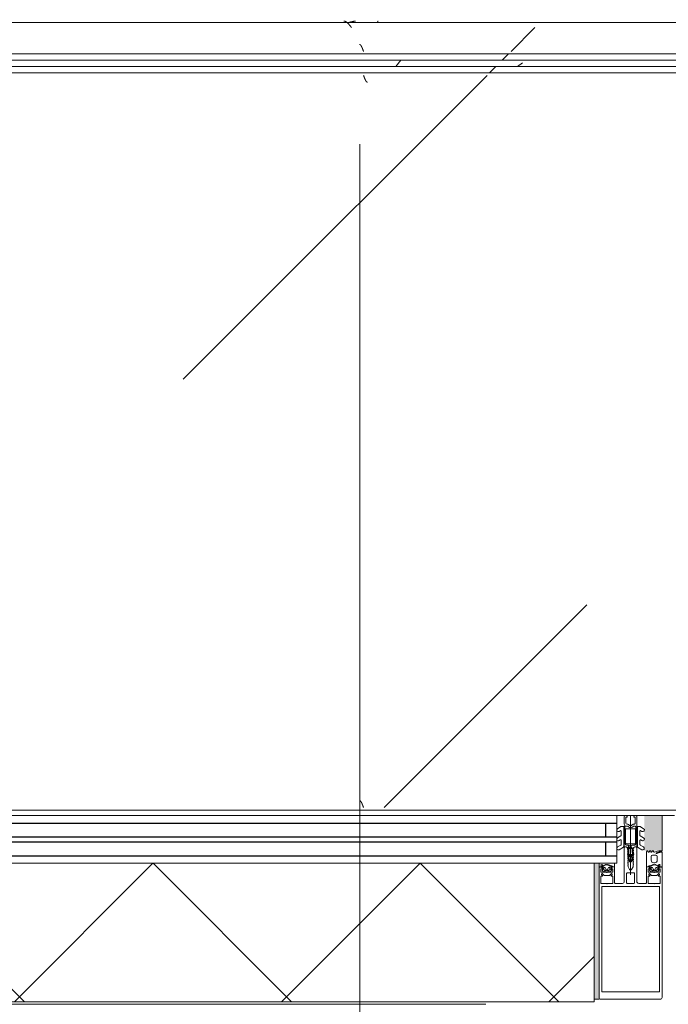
# Model space of a CAD drawing. Header units: millimetres. Extents: x -3267 to 40126, y 29201 to 102288.
# Tile 198 of 256: x 36456 to 36971, y 48519 to 49301. Entities that reach past the tile are written whole.
import ezdxf

# ---------------------------------------------------------------- set-up
doc = ezdxf.new("R2010")
doc.units = ezdxf.units.MM
doc.linetypes.add('4_ Штрихпунктир_ 10 х 2 мм', pattern=[1400, 1000, -200, 0, -200])
for name, color, linetype, lineweight in [('A-DETL-GENF-OTLN', 7, 'Continuous', 9), ('A-GLAZ-CURT-MCUT', 7, 'Continuous', 9), ('A-GLAZ-CURT-OTLN', 7, 'Continuous', 9), ('A-GLAZ-CWMG-OTLN', 7, 'Continuous', 9), ('A-WALL-____-OTLN', 7, 'Continuous', 9), ('M-EQPM-____-OTLN', 7, 'Continuous', 9), ('S-GRID-____-OTLN', 7, 'Continuous', 9)]:
    doc.layers.add(name, color=color, linetype=linetype, lineweight=lineweight)
pattern_1 = [(45, (34880, 48450), (0, 1000), [50, -1364.214]), (45, (34880, 47950), (0, 1000), [50, -1364.214]), (45, (35380, 47950), (0, 1000), [50, -1364.214]), (45, (35594.64, 48664.64), (0, 1000), [403.55, -1010.664]), (45, (35594.64, 48164.64), (0, 1000), [403.55, -1010.664]), (45, (35094.64, 48664.64), (0, 1000), [403.55, -1010.664]), (45, (35094.64, 48164.64), (0, 1000), [453.55, -960.664])]

# ---------------------------------------------------------------- blocks, each defined once
blk = doc.blocks.new('FP_255-ВКК_02_К1_З_ЭОМ_кабель_')
at = {"layer": 'M-EQPM-____-OTLN', "color": 253, "true_color": 0xaaaaaa}
for p, q in [((865.44, -631.06), (865.36, -631.13)), ((865.51, -630.97), (865.44, -631.06)), ((865.58, -630.87), (865.51, -630.97)), ((865.66, -630.76), (865.58, -630.87)), ((865.73, -630.63), (865.66, -630.76)), ((865.8, -630.48), (865.73, -630.63)), ((865.87, -630.33), (865.8, -630.48)), ((865.95, -630.16), (865.87, -630.33)), ((866.02, -629.98), (865.95, -630.16)), ((883.6, -631.11), (883.41, -631.13)), ((883.8, -631.08), (883.6, -631.11)), ((883.99, -631.06), (883.8, -631.08)), ((884.18, -631.03), (883.99, -631.06)), ((884.38, -631), (884.18, -631.03)), ((884.57, -630.97), (884.38, -631)), ((884.76, -630.93), (884.57, -630.97)), ((884.96, -630.9), (884.76, -630.93)), ((885.15, -630.86), (884.96, -630.9)), ((885.34, -630.82), (885.15, -630.86)), ((885.54, -630.78), (885.34, -630.82)), ((885.73, -630.74), (885.54, -630.78)), ((885.92, -630.7), (885.73, -630.74)), ((886.12, -630.65), (885.92, -630.7)), ((886.31, -630.61), (886.12, -630.65)), ((886.5, -630.56), (886.31, -630.61)), ((886.7, -630.51), (886.5, -630.56)), ((886.89, -630.46), (886.7, -630.51)), ((887.08, -630.4), (886.89, -630.46)), ((887.28, -630.35), (887.08, -630.4)), ((887.47, -630.3), (887.28, -630.35)), ((887.66, -630.24), (887.47, -630.3)), ((887.86, -630.18), (887.66, -630.24)), ((888.05, -630.12), (887.86, -630.18)), ((888.24, -630.06), (888.05, -630.12)), ((888.44, -630), (888.24, -630.06))]:
    blk.add_line(p, q, dxfattribs=at)
blk = doc.blocks.new('УТ_Крышка пояса - Тип 1-10162947-ВКК_02_К1_З_ЭОМ_кабель_')
at = {"layer": 'M-EQPM-____-OTLN', "true_color": 0xaaaaaa}
h = blk.add_hatch(dxfattribs=at)
h.set_pattern_fill('FP_118', color=253, style=0, pattern_type=2)
h.set_pattern_definition([(229.884, (35880, 48548.17), (-362.803, 33.6028), [38.008, -418.089]), (175.02, (35880, 48548.17), (71.015, -380.5884), [30.479, -335.27]), (280.494, (35849.64, 48550.8), (-293.6914, -349.8158), [32.251, -354.763]), (226.066, (35880, 48447), (-539.5934, 86.401), [57.028, -627.304]), (276.663, (35834.8, 48453.97), (-474.6906, -493.8113), [48.373, -532.101]), (171.22, (35880, 48447), (-473.426, -493.0293), [45.716, -502.871]), (200.921, (35829.2, 48472.28), (-301.6895, 204.2768), [38.08, -418.879]), (146.109, (35829.2, 48472.3), (-121.2363, -368.452), [30.441, -334.849]), (251.38, (35803.93, 48489.26), (-426.274, -161.5098), [32.26, -354.863]), (217.386, (35880, 48548.17), (-7.00022, -169.0431), [16.738, -313.973, 16.738, -659.14]), (217.386, (35880, 48548.17), (-7.00022, -169.0431), [-347.45, -323.103, 16.738, -319.299]), (187.469, (35880, 48548.17), (-134.02313, -199.58504), [16.763, -177.28, 16.763, -435.072]), (187.469, (35880, 48548.17), (-134.02313, -199.58504), [-210.805, -306.811, 16.763, -111.498]), (147.607, (35993.29, 48548.17), (-270.3253, 10.86774), [16.744, -110.105, 16.744, -904.182]), (147.607, (35993.29, 48548.17), (-270.3253, 10.86774), [-143.593, -379.026, 16.744, -508.412]), (137.618, (36044.08, 48548.17), (-294.8188, -51.9589), [16.733, -148.058, 16.733, -618.597]), (137.618, (36044.08, 48548.17), (-294.8188, -51.9589), [-181.523, -245.918, 16.733, -355.947])])
h.paths.add_polyline_path([(148.44, -595), (35, -595), (30, -600), (1619.98, -600), (1619.98, -595), (298.72, -595)])
at = {"layer": 'M-EQPM-____-OTLN', "color": 253, "true_color": 0xaaaaaa}
blk.add_blockref('FP_255-ВКК_02_К1_З_ЭОМ_кабель_', (0, 0), dxfattribs=at)
blk = doc.blocks.new('Rectangular Mullion - HI_CovCap-20mm_Mull-105mm-V277-ВКК_02_К1_З_ЭОМ_кабель_')
at = {"layer": 'A-DETL-GENF-OTLN', "color": 253, "true_color": 0xaaaaaa}
for p, q in [((-25, 144.5), (-25, 130.68)), ((23.5, 146), (-23.5, 146)), ((25, 130.68), (25, 144.5)), ((-25, 136), (-25, 59.4)), ((-22.9, 135.44), (-22.9, 59.4)), ((22.9, 136), (22.9, 59.4)), ((25, 136), (25, 59.4)), ((-22.24, 46.35), (-21.18, 47.41)), ((-20.47, 47.7), (-17.13, 47.7)), ((-16.42, 47.41), (-15.36, 46.35)), ((-12.6, 53.5), (-12.6, 41.4)), ((-5, 25.5), (-5, 52.5)), ((-3.2, 46.1), (-3.2, 53.5)), ((-2.7, 54), (2.7, 54)), ((0, 47.27), (0, 0)), ((3.2, 53.5), (3.2, 46.1)), ((5, 52.5), (5, 25.5)), ((12.6, 41.4), (12.6, 53.5)), ((15.36, 46.35), (16.42, 47.41)), ((17.13, 47.7), (20.47, 47.7)), ((21.18, 47.41), (22.24, 46.35)), ((-22.3, 40.8), (-22.9, 40.8)), ((-22.9, 40.2), (-21.62, 40.2)), ((-21.76, 44.51), (-22.58, 43.54)), ((-22.27, 39.59), (-22.55, 39.1)), ((-21.2, 42.9), (-21.2, 41.7)), ((-21.07, 39.62), (-21.08, 39.77)), ((-19.5, 43.4), (-20.7, 43.4)), ((-20.7, 41.2), (-20.42, 41.2)), ((-20.48, 39.51), (-20.66, 39.4)), ((-20.16, 41.35), (-19.24, 42.95)), ((-19.97, 39.2), (-20.02, 39.33)), ((-17.65, 44), (-19.95, 44)), ((-19.33, 39.22), (-19.48, 39.08)), ((-18.77, 39.04), (-18.85, 39.17)), ((-18.36, 42.95), (-17.44, 41.35)), ((-18.16, 39.23), (-18.26, 39.06)), ((-16.9, 43.4), (-18.1, 43.4)), ((-17.56, 39.21), (-17.67, 39.31)), ((-17.18, 41.2), (-16.9, 41.2)), ((-17.02, 39.56), (-17.07, 39.36)), ((-16.46, 39.68), (-16.59, 39.75)), ((-16.4, 41.7), (-16.4, 42.9)), ((-15.02, 43.54), (-15.84, 44.51)), ((-14.64, 40.8), (-15.29, 40.8)), ((2.7, 45.6), (-2.7, 45.6)), ((14.64, 40.8), (15.29, 40.8)), ((15.02, 43.54), (15.84, 44.51)), ((16.4, 41.7), (16.4, 42.9)), ((16.46, 39.68), (16.59, 39.75)), ((16.9, 43.4), (18.1, 43.4)), ((17.18, 41.2), (16.9, 41.2)), ((17.02, 39.56), (17.07, 39.36)), ((18.36, 42.95), (17.44, 41.35)), ((17.56, 39.21), (17.67, 39.31)), ((17.65, 44), (19.95, 44)), ((18.16, 39.23), (18.26, 39.06)), ((18.77, 39.04), (18.85, 39.17)), ((20.16, 41.35), (19.24, 42.95)), ((19.33, 39.22), (19.48, 39.08)), ((19.5, 43.4), (20.7, 43.4)), ((19.97, 39.2), (20.02, 39.33)), ((20.7, 41.2), (20.42, 41.2)), ((20.48, 39.51), (20.66, 39.4)), ((21.07, 39.62), (21.08, 39.77)), ((21.2, 42.9), (21.2, 41.7)), ((22.9, 40.2), (21.62, 40.2)), ((21.76, 44.51), (22.58, 43.54)), ((22.27, 39.59), (22.55, 39.1)), ((22.3, 40.8), (22.9, 40.8)), ((-1.89, 34.49), (-2.1, 32.75)), ((-0.87, 36.5), (-1.7, 35.06)), ((-1.33, 33.68), (-1.33, 33.78)), ((-1.12, 34.47), (-0.43, 35.65)), ((-0.6, 32.5), (-0.6, 32.42)), ((0.84, 33), (-0.1, 33)), ((0.43, 35.65), (1.12, 34.47)), ((0.6, 32.3), (0.93, 32.3)), ((1.02, 31.78), (0.74, 32.06)), ((1.7, 35.06), (0.87, 36.5)), ((1.33, 33.78), (1.33, 33.68)), ((2.1, 32.75), (1.89, 34.49)), ((16.4, 35.6), (16.4, 32.6)), ((17.4, 31.6), (20.2, 31.6)), ((19.2, 37.6), (18.4, 37.6)), ((21.2, 32.6), (21.2, 35.6)), ((-7.75, 23.52), (-10.33, 25.01)), ((-9.07, 27.17), (-5.65, 25.19)), ((-5.4, 9.3), (-5.4, 24.76)), ((-3.5, 25), (-4.5, 25)), ((-3.3, 23.5), (-1.9, 23.5)), ((-2.24, 31), (-2.45, 30.87)), ((-2.45, 30.53), (-2.25, 30.41)), ((-1.7, 23.7), (-1.7, 24.9)), ((-1.4, 24.49), (-1.4, 23.99)), ((-1.25, 31.1), (0.74, 31.1)), ((-1.1, 23.82), (-0.5, 24.17)), ((0.3, 26.2), (-1.09, 26.2)), ((0.43, 25), (0.2, 25)), ((0.34, 25.28), (0.58, 25.52)), ((0.5, 24.17), (1.42, 23.63)), ((1.92, 23.5), (3.3, 23.5)), ((2.45, 30.87), (2.24, 31)), ((2.25, 30.41), (2.45, 30.53)), ((4.5, 25), (3.5, 25)), ((5.4, 24.76), (5.4, 9.3)), ((5.65, 25.19), (9.07, 27.17)), ((10.33, 25.01), (7.75, 23.52)), ((14.04, 28.99), (13.55, 28.15)), ((15.24, 28.15), (14.75, 28.99)), ((16.25, 28.99), (15.76, 28.15)), ((17.44, 28.15), (16.96, 28.99)), ((18.43, 28.95), (17.96, 28.15)), ((23.1, 29.29), (20.89, 30.27)), ((24.8, 29.2), (23.51, 29.2)), ((23.55, 28.9), (24.16, 28.9)), ((24.56, 28), (23.89, 28)), ((24.76, 28.3), (24.76, 28.2)), ((-7.75, 16.23), (-10.41, 17.77)), ((-9.07, 19.88), (-8.25, 19.41)), ((-7.5, 19.84), (-7.5, 23.08)), ((-7.5, 12.55), (-7.5, 15.8)), ((-3.9, 22), (-3.9, 11)), ((-3.4, 22.5), (3.4, 22.5)), ((3.9, 11), (3.9, 22)), ((4.3, 22.5), (4.3, 9.4)), ((7.5, 23.08), (7.5, 19.84)), ((7.5, 15.8), (7.5, 12.55)), ((10.41, 17.77), (7.75, 16.23)), ((8.25, 19.41), (9.07, 19.88)), ((-7.62, 8.87), (-10.41, 10.48)), ((-9.07, 12.6), (-8.25, 12.12)), ((-5.9, 8.8), (-7.37, 8.8)), ((-2.71, 8.4), (-4.02, 8.4)), ((3.4, 10.5), (-3.4, 10.5)), ((-1.7, 9), (-2, 8.69)), ((-1.42, 7.29), (-0.71, 8.01)), ((0.71, 8.01), (1.42, 7.29)), ((2, 8.69), (1.7, 9)), ((3.3, 8.4), (2.71, 8.4)), ((7.37, 8.8), (5.9, 8.8)), ((10.41, 10.48), (7.62, 8.87)), ((8.25, 12.12), (9.07, 12.6)), ((-5, 1), (-5, 6.7)), ((-3.7, 1.7), (-3.7, 6)), ((-2.7, 7), (-2.13, 7)), ((2.13, 7), (2.7, 7)), ((3.7, 6), (3.7, 1.7))]:
    blk.add_line(p, q, dxfattribs=at)
at = {"layer": 'A-DETL-GENF-OTLN', "color": 253, "true_color": 0xaaaaaa, "flags": 128}
for points in [[(22.9, 130.68), (22.9, 140.2), (-22.9, 140.2), (-22.9, 130.68)], [(-19.05, 45.1), (-23.5, 45.1), (-23.5, 42.4), (-22.3, 42.4), (-22.3, 41.8), (-23.1, 41), (-25, 41), (-25, 57.79), (-25, 61)], [(22.9, 61), (22.9, 57.79), (22.9, 56.3), (11.2, 56.3), (-11.2, 56.3), (-22.9, 56.3), (-22.9, 57.79), (-22.9, 61)], [(25, 61), (25, 57.79), (25, 41), (23.1, 41), (22.3, 41.8), (22.3, 42.4), (23.5, 42.4), (23.5, 45.1), (19.05, 45.1)], [(-19.05, 54), (-23.5, 54), (-23.5, 48.3), (-22.3, 48.3), (-22.3, 47.7), (-22.95, 47.05)], [(-14.65, 47.05), (-15.3, 47.7), (-15.3, 48.3), (-14.1, 48.3), (-14.1, 54), (-18.55, 54)], [(-6.5, 54), (-11.2, 54), (-12.1, 54)], [(12.1, 54), (11.2, 54), (6.5, 54)], [(18.55, 54), (14.1, 54), (14.1, 48.3), (15.3, 48.3), (15.3, 47.7), (14.65, 47.05)], [(22.95, 47.05), (22.3, 47.7), (22.3, 48.3), (23.5, 48.3), (23.5, 54), (19.05, 54)], [(-23.5, 40.8), (-25, 40.8), (-25, 38)], [(-22.5, 43.09), (-22, 42.8), (-22, 42.67)], [(-13.1, 40.9), (-14.4, 40.9), (-15.3, 41.8), (-15.3, 42.4), (-14.1, 42.4), (-14.1, 45.1), (-18.55, 45.1)], [(-16.05, 40.2), (-14.75, 40.1), (-16.02, 40.1), (-16.02, 39.94)], [(-15.6, 42.67), (-15.6, 42.8), (-15.1, 43.09)], [(-12.6, 38), (-12.6, 40.8), (-13.95, 40.8)], [(-0.87, 42.8), (-2, 40.84), (-2, 39.84), (-2.5, 39.55), (-2, 39.26), (-2, 38.04), (-2.5, 37.75), (-2, 37.46), (-2, 36.24), (-2.5, 35.95), (-2, 35.66), (-2, 34.44), (-2.5, 34.15), (-2, 33.86), (-2, 32.64), (-2.5, 32.35), (-2, 32.06), (-2, 30.84), (-2.5, 30.55), (-2, 30.26), (-2, 29.04), (-2.5, 28.75), (-2, 28.46), (-2, 27.24), (-2.5, 26.95), (-2.5, 26)], [(2.5, 26), (2, 26.29), (2, 27.51), (2.5, 27.8), (2, 28.09), (2, 29.31), (2.5, 29.6), (2, 29.89), (2, 31.11), (2.5, 31.4), (2, 31.69), (2, 32.91), (2.5, 33.2), (2, 33.49), (2, 34.71), (2.5, 35), (2, 35.29), (2, 36.51), (2.5, 36.8), (2, 37.09), (2, 38.31), (2.5, 38.6), (2, 38.89), (2, 40.84), (0.87, 42.8)], [(13.03, 28.15), (12.6, 28.9), (12.6, 40.8), (13.95, 40.8)], [(18.55, 45.1), (14.1, 45.1), (14.1, 42.4), (15.3, 42.4), (15.3, 41.8), (14.4, 40.9), (13.1, 40.9)], [(16.05, 40.2), (14.75, 40.1), (16.02, 40.1), (16.02, 39.94)], [(15.6, 42.67), (15.6, 42.8), (15.1, 43.09)], [(22.5, 43.09), (22, 42.8), (22, 42.67)], [(23.5, 40.8), (25, 40.8), (25, 29.4)], [(-0.35, 31.99), (0.1, 31.73), (-1.23, 31.6)], [(0.4, 31.8), (0.4, 31.9), (0.4, 32.1)], [(-3.41, 25), (-5, 25), (-5, 9.1)], [(-1.55, 25.25), (-1.17, 25.64), (-0.2, 25.7), (-0.42, 25.6), (-1.25, 24.85)], [(-0.1, 25.3), (-0.1, 25.4), (0, 25.42)], [(5, 1), (5, 25), (3.41, 25)], [(-4.51, 8.95), (-4.3, 11), (-4.3, 22.5)], [(-2.65, 1), (-2.65, 1.4), (-3.4, 1.4)], [(3.4, 1.4), (2.65, 1.4), (2.65, 1)]]:
    blk.add_lwpolyline(points, dxfattribs=at)
blk.add_lwpolyline([(0, 37), (0, 35.9)], close=True, dxfattribs=at)
at = {"layer": 'A-DETL-GENF-OTLN', "color": 253, "true_color": 0xaaaaaa}
for centre, radius, start, end in [((-23.5, 144.5), 1.5, 90, 180), ((23.5, 144.5), 1.5, 360, 90), ((-22.59, 46.7), 0.5, 135, 315), ((-20.47, 46.7), 1, 90, 135), ((-18.8, 53.94), 0.256, 12.68038, 167.31962), ((-17.13, 46.7), 1, 45, 90), ((-15.01, 46.7), 0.5, 225, 45), ((-12.1, 53.5), 0.5, 90, 180), ((-6.5, 52.5), 1.5, 360, 90), ((-2.7, 53.5), 0.5, 90, 180), ((2.7, 53.5), 0.5, 0, 90), ((6.5, 52.5), 1.5, 90, 180), ((12.1, 53.5), 0.5, 0, 90), ((15.01, 46.7), 0.5, 135, 315), ((17.13, 46.7), 1, 90, 135), ((18.8, 53.94), 0.256, 12.68038, 167.31962), ((20.47, 46.7), 1, 45, 90), ((22.59, 46.7), 0.5, 225, 45), ((-22.9, 39.55), 0.65, 90, 270), ((-23.2, 40.8), 0.3, 180, 0), ((-22.35, 43.35), 0.3, 140.01031, 239.99507), ((-22.3, 41.1), 0.3, 270.90521, 359.98148), ((-21.41, 39.09), 1, 90.82716, 149.99773), ((-18.96, 41.89), 3.14, 165.49788, 194.50212), ((-21.15, 44), 0.8, 22.61561, 140.00332), ((-21.62, 39.7), 0.5, 54.92212, 90), ((-21.42, 39.75), 0.339, 3.00251, 90.82171), ((-18.8, 43.71), 4.4, 234.92212, 305.84121), ((-20.7, 42.9), 0.5, 89.98992, 180.01008), ((-20.7, 41.7), 0.5, 179.98974, 270.01026), ((-20.8, 39.64), 0.272, 183.0147, 299.98901), ((-20.32, 39.23), 0.316, 18.00331, 119.99297), ((-20.42, 41.5), 0.3, 269.98791, 330.00644), ((-19.95, 44.5), 0.5, 202.62239, 269.99966), ((-19.69, 39.29), 0.3, 197.9991, 314.99946), ((-19.5, 43.1), 0.3, 329.99756, 90.00642), ((-19.11, 38.99), 0.316, 32.98956, 135.00901), ((-18.8, 45.04), 0.256, 12.68038, 167.31962), ((-18.1, 43.1), 0.3, 89.99872, 209.99731), ((-17.88, 39.07), 0.316, 48.00262, 149.99741), ((-17.65, 44.5), 0.5, 269.99881, 337.37914), ((-17.36, 39.43), 0.3, 227.99716, 345.00452), ((-17.18, 41.5), 0.3, 209.995, 270.01065), ((-16.45, 44), 0.8, 40.00306, 157.37723), ((-16.73, 39.48), 0.3, 63.00317, 164.99853), ((-16.9, 42.9), 0.5, 0.00918, 89.99082), ((-16.9, 41.7), 0.5, 270.00904, 359.99096), ((-16.32, 39.94), 0.3, 243.00899, 359.98883), ((-16.05, 39.9), 0.3, 90, 125.84121), ((-18.64, 41.89), 3.14, 346.80247, 14.483), ((-15.29, 41.1), 0.3, 166.80247, 270), ((-15.25, 43.35), 0.3, 299.99829, 40.01132), ((-14.83, 40.53), 0.33, 270.00002, 54.90994), ((-14.75, 40.6), 0.5, 269.99115, 352.82633), ((-13.95, 40.5), 0.3, 90.00299, 172.8115), ((-13.1, 41.4), 0.5, 270, 0), ((-2.7, 46.1), 0.5, 180, 270), ((0, 42.3), 1, 30, 150), ((2.7, 46.1), 0.5, 270, 0), ((13.1, 41.4), 0.5, 180, 270), ((13.95, 40.5), 0.3, 7.1885, 89.99701), ((14.75, 40.6), 0.5, 187.17367, 270.00885), ((14.83, 40.53), 0.33, 125.09006, 269.99998), ((15.25, 43.35), 0.3, 139.98868, 240.00171), ((15.29, 41.1), 0.3, 270, 13.19753), ((18.64, 41.89), 3.14, 165.517, 193.19753), ((16.45, 44), 0.8, 22.62277, 139.99694), ((16.32, 39.94), 0.3, 180.01117, 296.99101), ((16.05, 39.9), 0.3, 54.15879, 90), ((18.8, 43.71), 4.4, 234.15879, 305.07788), ((16.9, 42.9), 0.5, 90.00918, 179.99082), ((16.9, 41.7), 0.5, 180.00904, 269.99096), ((16.73, 39.48), 0.3, 15.00147, 116.99683), ((17.36, 39.43), 0.3, 194.99548, 312.00284), ((17.18, 41.5), 0.3, 269.98935, 330.005), ((17.65, 44.5), 0.5, 202.62086, 270.00119), ((17.88, 39.07), 0.316, 30.00259, 131.99738), ((18.1, 43.1), 0.3, 330.00269, 90.00128), ((18.8, 45.04), 0.256, 12.68038, 167.31962), ((19.11, 38.99), 0.316, 44.99099, 147.01044), ((19.5, 43.1), 0.3, 89.99358, 210.00244), ((19.69, 39.29), 0.3, 225.00054, 342.0009), ((19.95, 44.5), 0.5, 270.00034, 337.37761), ((20.32, 39.23), 0.316, 60.00703, 161.99669), ((20.42, 41.5), 0.3, 209.99356, 270.01209), ((21.15, 44), 0.8, 39.99668, 157.38439), ((20.8, 39.64), 0.272, 240.01099, 356.9853), ((20.7, 42.9), 0.5, 359.98992, 90.01008), ((20.7, 41.7), 0.5, 269.98974, 0.01026), ((21.42, 39.75), 0.339, 89.17829, 176.99749), ((21.62, 39.7), 0.5, 90, 125.07788), ((21.41, 39.09), 1, 30.00227, 89.17284), ((18.96, 41.89), 3.14, 345.49788, 14.50212), ((22.3, 41.1), 0.3, 180.01852, 269.09479), ((22.35, 43.35), 0.3, 300.00493, 39.98969), ((23.2, 40.8), 0.3, 180, 0), ((22.9, 39.55), 0.65, 270, 90), ((-22.9, 39.3), 0.4, 269.99999, 330.00626), ((-18.52, 39.21), 0.3, 213.00146, 329.99975), ((17.75, 30.31), 20, 173, 178.04971), ((-0.4, 34.31), 1.5, 150, 173), ((46.55, 30.33), 48, 176, 178.23414), ((-1.23, 31.8), 0.2, 178.23414, 270), ((0.27, 33.67), 1.6, 150, 176), ((0, 36), 1, 90.02865, 150), ((-0.1, 32.5), 0.5, 90, 180), ((-0.1, 32.42), 0.5, 180, 240), ((0, 35.4), 0.5, 90.0573, 150), ((0, 36), 1, 30, 89.97135), ((0, 35.4), 0.5, 30, 89.9427), ((0.2, 31.9), 0.2, 240, 0), ((0.2, 31.8), 0.2, 270, 0), ((0.6, 32.1), 0.2, 90, 180), ((0.6, 31.92), 0.2, 45, 180), ((0.74, 31.5), 0.4, 270, 45), ((0.84, 33.5), 0.5, 270, 3.83017), ((0.93, 31.8), 0.5, 1.77701, 90), ((-0.27, 33.67), 1.6, 4, 30), ((-46.55, 30.33), 48, 354.4962, 1.77701), ((-46.55, 30.33), 48, 3.83017, 4), ((0.4, 34.31), 1.5, 7, 30), ((-17.75, 30.31), 20, 1.95029, 7), ((18.4, 35.6), 2, 90.00207, 179.99793), ((17.4, 32.6), 1, 180.00127, 269.99873), ((18.52, 39.21), 0.3, 210.00025, 326.99854), ((19.2, 35.6), 2, 359.99744, 90.00256), ((20.2, 32.6), 1, 269.99283, 0.00717), ((22.9, 39.3), 0.4, 209.99374, 270.00001), ((-9.68, 26.13), 1.3, 154.41173, 240), ((-9.72, 26.04), 1.3, 60, 150), ((-8, 23.08), 0.5, 360, 60), ((-5.9, 24.76), 0.5, 360, 60), ((-4.5, 25.5), 0.5, 180, 270), ((-3.3, 22.5), 1, 90, 180), ((-3.5, 26), 1, 270, 0), ((-3.41, 26.5), 1.5, 270, 10.22002), ((-2.35, 30.7), 0.2, 120, 240), ((17.75, 30.31), 20, 179.72362, 190.22002), ((-1.9, 23.7), 0.2, 270, 0), ((-1.2, 24.9), 0.5, 135, 180), ((-1.25, 30.9), 0.2, 90, 179.3132), ((46.55, 30.33), 48, 179.3132, 184.71248), ((-0.9, 24.49), 0.5, 135, 180), ((-1.2, 23.99), 0.2, 180, 300), ((-1.09, 26.4), 0.2, 184.71248, 270), ((-1.02, 25.5), 0.2, 90, 135), ((-0.42, 25.4), 0.2, 90, 135), ((0, 23.3), 1, 60, 120), ((-0.3, 25.4), 0.2, 360, 90), ((-0.2, 25.5), 0.2, 360, 90), ((0.2, 25.3), 0.3, 180, 270), ((0.2, 25.42), 0.2, 180, 315), ((0.3, 25.8), 0.4, 315, 90), ((0.43, 25.8), 0.8, 270, 354.4962), ((1.92, 24.5), 1, 240, 270), ((3.41, 26.5), 1.5, 169.77998, 270), ((-17.75, 30.31), 20, 349.77998, 0.27638), ((2.35, 30.7), 0.2, 300, 60), ((3.5, 26), 1, 180, 270), ((3.3, 22.5), 1, 360, 90), ((4.5, 25.5), 0.5, 270, 360), ((5.9, 24.76), 0.5, 120, 180), ((8, 23.08), 0.5, 120, 180), ((9.72, 26.04), 1.3, 30, 120), ((9.68, 26.13), 1.3, 300, 25.58827), ((13.29, 28.3), 0.3, 209.9964, 330.0036), ((14.4, 28.79), 0.41, 30.00523, 149.99477), ((15.5, 28.3), 0.3, 209.9964, 330.0036), ((16.6, 28.79), 0.41, 29.9985, 150.0015), ((17.7, 28.3), 0.3, 209.9964, 330.0036), ((18.86, 28.68), 0.51, 63.33857, 148.19306), ((23.89, 38.7), 10.7, 243.33981, 269.99936), ((20.75, 29.95), 0.35, 66.00158, 241.92521), ((23.55, 35.2), 6.3, 241.92787, 269.99964), ((23.51, 30.2), 1, 246.00621, 269.99547), ((24.16, 28.3), 0.6, 359.98764, 90.01018), ((24.56, 28.2), 0.2, 269.97732, 0.03798), ((24.8, 29.4), 0.2, 270.00393, 359.99169), ((-9.81, 18.81), 1.2, 150, 240), ((-9.72, 18.76), 1.3, 60, 150), ((-8, 19.84), 0.5, 240, 0), ((-8, 15.8), 0.5, 360, 60), ((-3.4, 22), 0.5, 90, 180), ((3.4, 22), 0.5, 360, 90), ((8, 19.84), 0.5, 180, 300), ((8, 15.8), 0.5, 120, 180), ((9.72, 18.76), 1.3, 30, 120), ((9.81, 18.81), 1.2, 300, 30), ((-9.81, 11.52), 1.2, 150, 240), ((-9.72, 11.47), 1.3, 60, 150), ((-8, 12.55), 0.5, 240, 0), ((-7.37, 9.3), 0.5, 240, 270), ((-5.9, 9.3), 0.5, 270, 0), ((-4, 9.1), 1, 180, 216.8699), ((-5.6, 7.9), 1, 323.1301, 36.8699), ((-4.02, 8.9), 0.5, 174, 270), ((-3.4, 11), 0.5, 180, 270), ((-2.71, 9.4), 1, 270, 315), ((0, 7.3), 2.4, 45, 135), ((0, 7.3), 1, 45, 135), ((2.71, 9.4), 1, 225, 270), ((3.3, 9.4), 1, 270, 0), ((3.4, 11), 0.5, 270, 0), ((5.9, 9.3), 0.5, 180, 270), ((7.37, 9.3), 0.5, 270, 300), ((8, 12.55), 0.5, 180, 300), ((9.72, 11.47), 1.3, 30, 120), ((9.81, 11.52), 1.2, 300, 30), ((-4, 6.7), 1, 143.1301, 180), ((-4, 1), 1, 180, 270), ((-2.7, 6), 1, 90, 180), ((-3.4, 1.7), 0.3, 180, 270), ((-3.65, 1), 1, 270, 0), ((-2.13, 8), 1, 270, 315), ((2.13, 8), 1, 225, 270), ((3.65, 1), 1, 180, 270), ((2.7, 6), 1, 360, 90), ((3.4, 1.7), 0.3, 270, 0), ((4, 1), 1, 270, 0)]:
    blk.add_arc(centre, radius, start, end, dxfattribs=at)
blk = doc.blocks.new('АРФ_Витраж_Остекление_Сендвич - Эмалит 1 камерный-5839670-ВКК_02_К1_З_ЭОМ_кабель_')
at = {"layer": 'A-GLAZ-CURT-OTLN', "true_color": 0xaaaaaa}
h = blk.add_hatch(dxfattribs=at)
h.set_pattern_fill('FP_134', color=253, style=0, pattern_type=2)
h.set_pattern_definition([(45, (-34715.02, -48950), (-106.066, 106.066), []), (135, (-34715.02, -48950), (-106.066, -106.066), [])])
h.paths.add_polyline_path([(471, -148), (471, -38), (-471, -38), (-471, -148), (415.43, -148)])
at = {"layer": 'A-GLAZ-CURT-MCUT', "color": 253, "true_color": 0xaaaaaa}
for p, q in [((471, -148), (471, -38)), ((-471, -148), (471, -148))]:
    blk.add_line(p, q, dxfattribs=at)
at = {"layer": 'A-GLAZ-CURT-OTLN', "color": 253, "true_color": 0xaaaaaa}
for p, q in [((489, -38), (489, 0)), ((-489, -38), (489, -38))]:
    blk.add_line(p, q, dxfattribs=at)
at = {"layer": 'A-GLAZ-CURT-OTLN', "color": 253, "lineweight": 25, "true_color": 0xaaaaaa}
for p, q in [((-489, -6), (489, -6)), ((480, -6), (480, -17)), ((-489, -17), (489, -17)), ((-489, -21), (489, -21)), ((480, -21), (480, -32)), ((-489, -32), (489, -32))]:
    blk.add_line(p, q, dxfattribs=at)
blk = doc.blocks.new('Rectangular Mullion - FWS-50-HI_Mull_CovCap-20mm_Mull-105mm_zoloto-V278-ВКК_02_К1_З_ЭОМ_кабель_')
at = {"layer": 'A-GLAZ-CWMG-OTLN', "true_color": 0xf8f3e1}
blk.add_hatch(color=7, dxfattribs=at).paths.add_polyline_path([(35240.02, 48922), (35240.02, 48950), (35226.02, 48950), (35226.02, 48922)])
h = blk.add_hatch(color=7, dxfattribs=at)
h.paths.add_polyline_path([(35186.02, 48804), (35190.02, 48804), (35190.02, 48912), (35186.02, 48912)])
h.paths.add_polyline_path([(34240.02, 48804), (34244.02, 48804), (34244.02, 48912), (34240.02, 48912)])
at = {"layer": 'A-GLAZ-CWMG-OTLN', "color": 253, "true_color": 0xaaaaaa}
for p, q in [((35240.02, 48950), (35240.02, 48922)), ((35186.02, 48804), (35190.02, 48804))]:
    blk.add_line(p, q, dxfattribs=at)
blk = doc.blocks.new('FP_1035-ВКК_02_К1_З_ЭОМ_кабель_')
at = {"layer": 'M-EQPM-____-OTLN', "color": 7, "true_color": 0xffffff}
for p, q in [((876.99, -607), (877.04, -607.14)), ((877.04, -607.14), (877.09, -607.27)), ((877.09, -607.27), (877.14, -607.41)), ((877.14, -607.41), (877.19, -607.54)), ((877.19, -607.54), (877.23, -607.68)), ((877.23, -607.68), (877.28, -607.81)), ((877.28, -607.81), (877.33, -607.95)), ((877.33, -607.95), (877.38, -608.08)), ((877.38, -608.08), (877.43, -608.21)), ((877.43, -608.21), (877.48, -608.34)), ((877.48, -608.34), (877.53, -608.48)), ((877.53, -608.48), (877.58, -608.61)), ((877.58, -608.61), (877.63, -608.74)), ((877.63, -608.74), (877.68, -608.86)), ((877.68, -608.86), (877.73, -608.99)), ((877.73, -608.99), (877.78, -609.12)), ((877.78, -609.12), (877.83, -609.24)), ((877.83, -609.24), (877.87, -609.37)), ((877.87, -609.37), (877.92, -609.49)), ((877.92, -609.49), (877.97, -609.61)), ((877.97, -609.61), (878.02, -609.73)), ((878.02, -609.73), (878.07, -609.84)), ((878.07, -609.84), (878.12, -609.96)), ((878.12, -609.96), (878.17, -610.07)), ((878.17, -610.07), (878.22, -610.19)), ((878.22, -610.19), (878.27, -610.3)), ((878.27, -610.3), (878.32, -610.4)), ((878.32, -610.4), (878.37, -610.51)), ((878.37, -610.51), (878.42, -610.61)), ((878.42, -610.61), (878.47, -610.71)), ((878.47, -610.71), (878.52, -610.81)), ((878.52, -610.81), (878.56, -610.91)), ((878.56, -610.91), (878.61, -611.01)), ((878.61, -611.01), (878.66, -611.1)), ((878.66, -611.1), (878.71, -611.19)), ((878.71, -611.19), (878.76, -611.27)), ((878.76, -611.27), (878.81, -611.36)), ((878.81, -611.36), (878.86, -611.44)), ((878.86, -611.44), (878.91, -611.52)), ((878.91, -611.52), (878.96, -611.6)), ((878.96, -611.6), (879.01, -611.67)), ((879.01, -611.67), (879.06, -611.74)), ((879.06, -611.74), (879.11, -611.81)), ((879.11, -611.81), (879.16, -611.87)), ((879.16, -611.87), (879.21, -611.94)), ((879.21, -611.94), (879.25, -611.99)), ((879.25, -611.99), (879.3, -612.05)), ((879.3, -612.05), (879.35, -612.1)), ((879.35, -612.1), (879.4, -612.15)), ((879.4, -612.15), (879.45, -612.2)), ((879.45, -612.2), (879.5, -612.24)), ((879.5, -612.24), (879.55, -612.28)), ((879.55, -612.28), (879.6, -612.32)), ((879.6, -612.32), (879.65, -612.36)), ((879.65, -612.36), (879.7, -612.39)), ((879.7, -612.39), (879.75, -612.41)), ((879.75, -612.41), (879.8, -612.44)), ((879.8, -612.44), (879.85, -612.46)), ((879.85, -612.46), (879.9, -612.48)), ((879.9, -612.48), (879.94, -612.49)), ((879.94, -612.49), (879.99, -612.5)), ((880, -612.5), (880.04, -612.51)), ((880.04, -612.51), (880.09, -612.51))]:
    blk.add_line(p, q, dxfattribs=at)
blk = doc.blocks.new('FP_1036-ВКК_02_К1_З_ЭОМ_кабель_')
at = {"layer": 'M-EQPM-____-OTLN', "color": 7, "true_color": 0xffffff}
for p, q in [((886.54, -626), (886.64, -626.13)), ((886.64, -626.13), (886.74, -626.25)), ((886.74, -626.25), (886.83, -626.38)), ((886.83, -626.38), (886.93, -626.5)), ((886.93, -626.5), (887.03, -626.63)), ((887.03, -626.63), (887.13, -626.75)), ((887.13, -626.75), (887.22, -626.88)), ((887.22, -626.88), (887.32, -627)), ((887.32, -627), (887.42, -627.13)), ((887.42, -627.13), (887.51, -627.25)), ((887.51, -627.25), (887.61, -627.37)), ((887.61, -627.37), (887.71, -627.49)), ((887.71, -627.49), (887.81, -627.61)), ((887.81, -627.61), (887.9, -627.73)), ((887.9, -627.73), (888, -627.85)), ((888, -627.85), (888.1, -627.96)), ((888.1, -627.96), (888.2, -628.08)), ((888.2, -628.08), (888.29, -628.19)), ((888.29, -628.19), (888.39, -628.31)), ((888.39, -628.31), (888.49, -628.42)), ((888.49, -628.42), (888.59, -628.53)), ((888.59, -628.53), (888.68, -628.64)), ((888.68, -628.64), (888.78, -628.75)), ((888.78, -628.75), (888.88, -628.85)), ((888.88, -628.85), (888.97, -628.95)), ((888.97, -628.95), (889.07, -629.06)), ((889.07, -629.06), (889.17, -629.16)), ((889.17, -629.16), (889.27, -629.26)), ((889.27, -629.26), (889.36, -629.35)), ((889.36, -629.35), (889.46, -629.45)), ((889.46, -629.45), (889.56, -629.54)), ((889.56, -629.54), (889.66, -629.63)), ((889.66, -629.63), (889.75, -629.72)), ((889.75, -629.72), (889.85, -629.81)), ((889.85, -629.81), (889.95, -629.89)), ((889.95, -629.89), (890.05, -629.97)), ((890.05, -629.97), (890.14, -630.05)), ((890.14, -630.05), (890.24, -630.13)), ((890.24, -630.13), (890.34, -630.2)), ((890.34, -630.2), (890.44, -630.27)), ((890.44, -630.27), (890.53, -630.34)), ((890.53, -630.34), (890.63, -630.41)), ((890.63, -630.41), (890.73, -630.47)), ((890.73, -630.47), (890.82, -630.54)), ((890.82, -630.54), (890.92, -630.59)), ((890.92, -630.59), (891.02, -630.65)), ((891.02, -630.65), (891.12, -630.7)), ((891.12, -630.7), (891.21, -630.75)), ((891.21, -630.75), (891.31, -630.8)), ((891.31, -630.8), (891.41, -630.85)), ((891.41, -630.85), (891.51, -630.89)), ((891.51, -630.89), (891.6, -630.93)), ((891.6, -630.93), (891.7, -630.96)), ((891.7, -630.96), (891.8, -631)), ((891.8, -631), (891.9, -631.03)), ((891.9, -631.03), (891.99, -631.06)), ((891.99, -631.06), (892.09, -631.08)), ((892.09, -631.08), (892.19, -631.1)), ((892.19, -631.1), (892.29, -631.12)), ((892.29, -631.12), (892.38, -631.14)), ((892.38, -631.14), (892.48, -631.15)), ((892.48, -631.15), (892.58, -631.16)), ((892.58, -631.16), (892.67, -631.16))]:
    blk.add_line(p, q, dxfattribs=at)
blk = doc.blocks.new('УТ1_Перед пояса - Тип 1-10236786-ВКК_02_К1_З_ЭОМ_кабель_')
at = {"layer": 'M-EQPM-____-OTLN', "true_color": 0xffffff}
h = blk.add_hatch(dxfattribs=at)
h.set_pattern_fill('FP_342', style=0, pattern_type=2)
h.set_pattern_definition(pattern_1)
h.paths.add_polyline_path([(148.44, -600), (0, -600), (0, -605), (1619.98, -605), (1619.98, -600), (298.72, -600)])
h = blk.add_hatch(dxfattribs=at)
h.set_pattern_fill('FP_342', style=0, pattern_type=2)
h.set_pattern_definition(pattern_1)
h.paths.add_polyline_path([(749.55, -607), (30, -607), (30, -626), (1619.98, -626), (1619.98, -607), (899.83, -607)])
h.paths.add_polyline_path([(0, -607), (0, -626), (23, -626), (23, -607)])
at = {"layer": 'M-EQPM-____-OTLN', "color": 253, "true_color": 0xaaaaaa}
for p, q in [((1619.98, -600), (0, -600)), ((1619.98, -605), (0, -605)), ((1619.98, -630), (30, -630))]:
    blk.add_line(p, q, dxfattribs=at)
for name in ['FP_1035-ВКК_02_К1_З_ЭОМ_кабель_', 'FP_1036-ВКК_02_К1_З_ЭОМ_кабель_']:
    blk.add_blockref(name, (0, 0), dxfattribs=at)
blk = doc.blocks.new('FP_1037-ВКК_02_К1_З_ЭОМ_кабель_')
at = {"layer": 'M-EQPM-____-OTLN', "color": 7, "true_color": 0xffffff}
for p, q in [((873.88, -582.49), (873.92, -582.49)), ((873.92, -582.49), (873.97, -582.5)), ((873.97, -582.5), (874.02, -582.51)), ((874.02, -582.51), (874.07, -582.53)), ((874.07, -582.53), (874.12, -582.55)), ((874.12, -582.55), (874.17, -582.57)), ((874.17, -582.57), (874.22, -582.59)), ((874.22, -582.59), (874.27, -582.62)), ((874.27, -582.62), (874.32, -582.65)), ((874.32, -582.65), (874.37, -582.69)), ((874.37, -582.69), (874.42, -582.72)), ((874.42, -582.72), (874.46, -582.76)), ((874.46, -582.76), (874.51, -582.81)), ((874.51, -582.81), (874.56, -582.86)), ((874.56, -582.86), (874.61, -582.91)), ((874.61, -582.91), (874.66, -582.96)), ((874.66, -582.96), (874.71, -583.02)), ((874.71, -583.02), (874.76, -583.07)), ((874.76, -583.07), (874.81, -583.14)), ((874.81, -583.14), (874.86, -583.2)), ((874.86, -583.2), (874.91, -583.27)), ((874.91, -583.27), (874.96, -583.34)), ((874.96, -583.34), (875, -583.42)), ((875, -583.42), (875.05, -583.49)), ((875.05, -583.49), (875.1, -583.57)), ((875.1, -583.57), (875.15, -583.65)), ((875.15, -583.65), (875.2, -583.74)), ((875.2, -583.74), (875.25, -583.82)), ((875.25, -583.82), (875.3, -583.91)), ((875.3, -583.91), (875.35, -584.01)), ((875.35, -584.01), (875.4, -584.1)), ((875.4, -584.1), (875.45, -584.2)), ((875.45, -584.2), (875.5, -584.3)), ((875.5, -584.3), (875.54, -584.4)), ((875.54, -584.4), (875.59, -584.5)), ((875.59, -584.5), (875.64, -584.61)), ((875.64, -584.61), (875.69, -584.72)), ((875.69, -584.72), (875.74, -584.82)), ((875.74, -584.82), (875.79, -584.94)), ((875.79, -584.94), (875.84, -585.05)), ((875.84, -585.05), (875.89, -585.17)), ((875.89, -585.17), (875.94, -585.28)), ((875.94, -585.28), (875.99, -585.4)), ((875.99, -585.4), (876.04, -585.52)), ((876.04, -585.52), (876.08, -585.64)), ((876.08, -585.64), (876.13, -585.77)), ((876.13, -585.77), (876.18, -585.89)), ((876.18, -585.89), (876.23, -586.02)), ((876.23, -586.02), (876.28, -586.14)), ((876.28, -586.14), (876.33, -586.27)), ((876.33, -586.27), (876.38, -586.4)), ((876.38, -586.4), (876.43, -586.53)), ((876.43, -586.53), (876.48, -586.66)), ((876.48, -586.66), (876.53, -586.79)), ((876.53, -586.79), (876.58, -586.92)), ((876.58, -586.92), (876.62, -587.06)), ((876.62, -587.06), (876.67, -587.19)), ((876.67, -587.19), (876.72, -587.33)), ((876.72, -587.33), (876.77, -587.46)), ((876.77, -587.46), (876.82, -587.59)), ((876.82, -587.59), (876.87, -587.73)), ((876.87, -587.73), (876.92, -587.86)), ((876.92, -587.86), (876.97, -588))]:
    blk.add_line(p, q, dxfattribs=at)
blk = doc.blocks.new('FP_1038-ВКК_02_К1_З_ЭОМ_кабель_')
at = {"layer": 'M-EQPM-____-OTLN', "color": 7, "true_color": 0xffffff}
for p, q in [((876.97, -6.26), (877.02, -6.39)), ((877.02, -6.39), (877.07, -6.53)), ((877.07, -6.53), (877.12, -6.66)), ((877.12, -6.66), (877.16, -6.79)), ((877.16, -6.79), (877.21, -6.93)), ((877.21, -6.93), (877.26, -7.06)), ((877.26, -7.06), (877.31, -7.19)), ((877.31, -7.19), (877.36, -7.33)), ((877.36, -7.33), (877.41, -7.46)), ((877.41, -7.46), (877.46, -7.59)), ((877.46, -7.59), (877.51, -7.72)), ((877.51, -7.72), (877.55, -7.85)), ((1376.97, -6.26), (1377.02, -6.39)), ((1377.02, -6.39), (1377.07, -6.53)), ((1377.07, -6.53), (1377.12, -6.66)), ((1377.12, -6.66), (1377.16, -6.79)), ((1377.16, -6.79), (1377.21, -6.93)), ((1377.21, -6.93), (1377.26, -7.06)), ((1377.26, -7.06), (1377.31, -7.19)), ((1377.31, -7.19), (1377.36, -7.33)), ((1377.36, -7.33), (1377.41, -7.46)), ((1377.41, -7.46), (1377.46, -7.59)), ((1377.46, -7.59), (1377.51, -7.72)), ((1377.51, -7.72), (1377.55, -7.85)), ((877.55, -7.85), (877.6, -7.98)), ((877.6, -7.98), (877.65, -8.1)), ((877.65, -8.1), (877.7, -8.23)), ((877.7, -8.23), (877.75, -8.35)), ((877.75, -8.35), (877.8, -8.48)), ((877.8, -8.48), (877.85, -8.6)), ((877.85, -8.6), (877.9, -8.72)), ((877.9, -8.72), (877.95, -8.84)), ((877.95, -8.84), (877.99, -8.96)), ((877.99, -8.96), (878.04, -9.07)), ((878.04, -9.07), (878.09, -9.19)), ((878.09, -9.19), (878.14, -9.3)), ((878.14, -9.3), (878.19, -9.41)), ((878.19, -9.41), (878.24, -9.52)), ((878.24, -9.52), (878.29, -9.63)), ((878.29, -9.63), (878.34, -9.74)), ((878.34, -9.74), (878.38, -9.84)), ((878.38, -9.84), (878.43, -9.94)), ((878.43, -9.94), (878.48, -10.04)), ((878.48, -10.04), (878.53, -10.14)), ((878.53, -10.14), (878.58, -10.23)), ((878.58, -10.23), (878.63, -10.32)), ((878.63, -10.32), (878.68, -10.41)), ((878.68, -10.41), (878.73, -10.5)), ((878.73, -10.5), (878.77, -10.58)), ((878.77, -10.58), (878.82, -10.67)), ((878.82, -10.67), (878.87, -10.75)), ((878.87, -10.75), (878.92, -10.82)), ((878.92, -10.82), (878.97, -10.9)), ((878.97, -10.9), (879.02, -10.97)), ((879.02, -10.97), (879.07, -11.04)), ((879.07, -11.04), (879.12, -11.1)), ((879.12, -11.1), (879.16, -11.16)), ((879.16, -11.16), (879.21, -11.22)), ((879.21, -11.22), (879.26, -11.28)), ((879.26, -11.28), (879.31, -11.33)), ((879.31, -11.33), (879.36, -11.39)), ((879.36, -11.39), (879.41, -11.43)), ((879.41, -11.43), (879.46, -11.48)), ((879.46, -11.48), (879.51, -11.52)), ((879.51, -11.52), (879.55, -11.56)), ((879.55, -11.56), (879.6, -11.59)), ((879.6, -11.59), (879.65, -11.63)), ((879.65, -11.63), (879.7, -11.65)), ((879.7, -11.65), (879.75, -11.68)), ((879.75, -11.68), (879.8, -11.7)), ((879.8, -11.7), (879.85, -11.72)), ((879.85, -11.72), (879.9, -11.74)), ((879.9, -11.74), (879.94, -11.75)), ((879.94, -11.75), (879.99, -11.76)), ((880, -11.76), (880.04, -11.77)), ((880.04, -11.77), (880.07, -11.77)), ((1377.55, -7.85), (1377.6, -7.98)), ((1377.6, -7.98), (1377.65, -8.1)), ((1377.65, -8.1), (1377.7, -8.23)), ((1377.7, -8.23), (1377.75, -8.35)), ((1377.75, -8.35), (1377.8, -8.48)), ((1377.8, -8.48), (1377.85, -8.6)), ((1377.85, -8.6), (1377.9, -8.72)), ((1377.9, -8.72), (1377.95, -8.84)), ((1377.95, -8.84), (1377.99, -8.96)), ((1377.99, -8.96), (1378.04, -9.07)), ((1378.04, -9.07), (1378.09, -9.19)), ((1378.09, -9.19), (1378.14, -9.3)), ((1378.14, -9.3), (1378.19, -9.41)), ((1378.19, -9.41), (1378.24, -9.52)), ((1378.24, -9.52), (1378.29, -9.63)), ((1378.29, -9.63), (1378.34, -9.74)), ((1378.34, -9.74), (1378.38, -9.84)), ((1378.38, -9.84), (1378.43, -9.94)), ((1378.43, -9.94), (1378.48, -10.04)), ((1378.48, -10.04), (1378.53, -10.14)), ((1378.53, -10.14), (1378.58, -10.23)), ((1378.58, -10.23), (1378.63, -10.32)), ((1378.63, -10.32), (1378.68, -10.41)), ((1378.68, -10.41), (1378.73, -10.5)), ((1378.73, -10.5), (1378.77, -10.58)), ((1378.77, -10.58), (1378.82, -10.67)), ((1378.82, -10.67), (1378.87, -10.75)), ((1378.87, -10.75), (1378.92, -10.82)), ((1378.92, -10.82), (1378.97, -10.9)), ((1378.97, -10.9), (1379.02, -10.97)), ((1379.02, -10.97), (1379.07, -11.04)), ((1379.07, -11.04), (1379.12, -11.1)), ((1379.12, -11.1), (1379.16, -11.16)), ((1379.16, -11.16), (1379.21, -11.22)), ((1379.21, -11.22), (1379.26, -11.28)), ((1379.26, -11.28), (1379.31, -11.33)), ((1379.31, -11.33), (1379.36, -11.39)), ((1379.36, -11.39), (1379.41, -11.43)), ((1379.41, -11.43), (1379.46, -11.48)), ((1379.46, -11.48), (1379.51, -11.52)), ((1379.51, -11.52), (1379.55, -11.56)), ((1379.55, -11.56), (1379.6, -11.59)), ((1379.6, -11.59), (1379.65, -11.63)), ((1379.65, -11.63), (1379.7, -11.65)), ((1379.7, -11.65), (1379.75, -11.68)), ((1379.75, -11.68), (1379.8, -11.7)), ((1379.8, -11.7), (1379.85, -11.72)), ((1379.85, -11.72), (1379.9, -11.74)), ((1379.9, -11.74), (1379.94, -11.75)), ((1379.94, -11.75), (1379.99, -11.76)), ((1380, -11.76), (1380.04, -11.77)), ((1380.04, -11.77), (1380.07, -11.77))]:
    blk.add_line(p, q, dxfattribs=at)
blk = doc.blocks.new('УТ_Низ пояса - Тип 1-10100343-ВКК_02_К1_З_ЭОМ_кабель_')
at = {"layer": 'M-EQPM-____-OTLN', "true_color": 0xffffff}
h = blk.add_hatch(dxfattribs=at)
h.set_pattern_fill('FP_342', style=0, pattern_type=2)
h.set_pattern_definition(pattern_1)
h.paths.add_polyline_path([(1500.95, -6.26), (623.74, -6.26), (42, -588), (1619.98, -588), (1619.98, -6.26)])
h = blk.add_hatch(dxfattribs=at)
h.set_pattern_fill('FP_342', style=0, pattern_type=2)
h.set_pattern_definition(pattern_1)
h.paths.add_polyline_path([(148.44, -590), (40, -590), (35, -595), (1619.98, -595), (1619.98, -590), (298.72, -590)])
at = {"layer": 'M-EQPM-____-OTLN', "color": 253, "true_color": 0xaaaaaa}
for p, q in [((1619.98, 0), (630, 0)), ((1619.98, -4.26), (625.74, -4.26)), ((1619.98, -590), (40, -590)), ((1619.98, -595), (35, -595))]:
    blk.add_line(p, q, dxfattribs=at)
for name in ['FP_1038-ВКК_02_К1_З_ЭОМ_кабель_', 'FP_1037-ВКК_02_К1_З_ЭОМ_кабель_']:
    blk.add_blockref(name, (0, 0), dxfattribs=at)
blk = doc.blocks.new('Наметкина 10_РД_АРФ_К1_R21_rvt-1-ВКК_02_К1_З_ЭОМ_кабель_')
at = {"layer": 'A-WALL-____-OTLN', "color": 253, "true_color": 0xaaaaaa}
blk.add_line((35100.02, 48800), (31560.02, 48800), dxfattribs=at)
at = {"layer": 'A-GLAZ-CURT-OTLN', "color": 253, "lineweight": 9, "true_color": 0xaaaaaa}
blk.add_blockref('АРФ_Витраж_Остекление_Сендвич - Эмалит 1 камерный-5839670-ВКК_02_К1_З_ЭОМ_кабель_', (34715.02, 48950), dxfattribs=at)
at = {"layer": 'A-GLAZ-CWMG-OTLN', "color": 253, "lineweight": 9, "true_color": 0xaaaaaa}
blk.add_blockref('Rectangular Mullion - FWS-50-HI_Mull_CovCap-20mm_Mull-105mm_zoloto-V278-ВКК_02_К1_З_ЭОМ_кабель_', (0, 0), dxfattribs=at)
at = {"layer": 'A-GLAZ-CWMG-OTLN', "color": 253, "lineweight": 9, "true_color": 0xaaaaaa, "extrusion": (0, 0, -1), "rotation": 180}
blk.add_blockref('Rectangular Mullion - HI_CovCap-20mm_Mull-105mm-V277-ВКК_02_К1_З_ЭОМ_кабель_', (-35215.02, 48950), dxfattribs=at)
at = {"layer": 'M-EQPM-____-OTLN', "color": 253, "lineweight": 9, "true_color": 0xaaaaaa, "rotation": 180}
for name in ['УТ1_Перед пояса - Тип 1-10236786-ВКК_02_К1_З_ЭОМ_кабель_', 'УТ_Крышка пояса - Тип 1-10162947-ВКК_02_К1_З_ЭОМ_кабель_', 'УТ_Низ пояса - Тип 1-10100343-ВКК_02_К1_З_ЭОМ_кабель_']:
    blk.add_blockref(name, (35880, 48950), dxfattribs=at)

msp = doc.modelspace()

# ---------------------------------------------------------------- linework, layer by layer
at = {"layer": 'S-GRID-____-OTLN', "color": 253, "linetype": '4_ Штрихпунктир_ 10 х 2 мм', "true_color": 0xaaaaaa}
msp.add_line((36725.58, 30000.72), (36725.58, 101488.31), dxfattribs=at)

# ---------------------------------------------------------------- block references
at = {"lineweight": 5}
msp.add_blockref('Наметкина 10_РД_АРФ_К1_R21_rvt-1-ВКК_02_К1_З_ЭОМ_кабель_', (1725.58, -281.28), dxfattribs=at)

doc.saveas('drawing.dxf')
